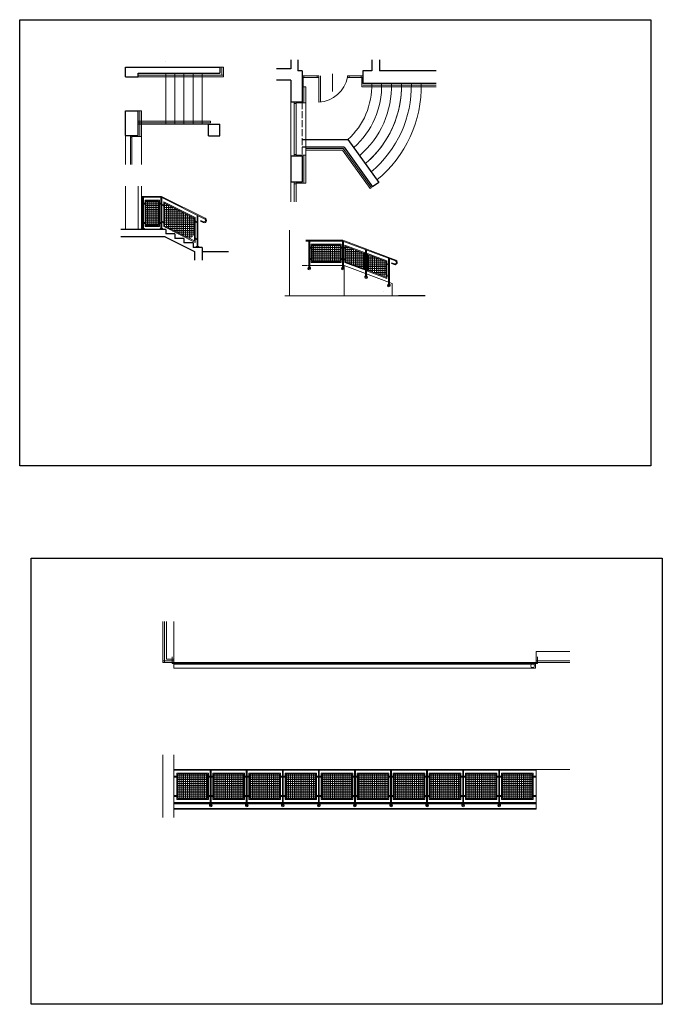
# Model space of a CAD drawing. Header units: millimetres. Extents: x -26513 to 76799, y 0 to 112149.
# Tile 48 of 98: x 14269 to 16407, y 101049 to 104327. Entities that reach past the tile are written whole.
import ezdxf

# ---------------------------------------------------------------- set-up
doc = ezdxf.new("R2010")
doc.units = ezdxf.units.MM
doc.header["$LTSCALE"] = 2
doc.linetypes.add('ACAD_ISO02W100', pattern=[15, 12, -3])
for name, color, linetype, lineweight in [('DRZWI PROJ.', 30, 'Continuous', 15), ('hacz  do wyłaczenia', 161, 'Continuous', 5), ('ocieplenie', 5, 'BATTING', 5), ('rynna-41', 22, 'Continuous', 18), ('SCHODY', 54, 'Continuous', 15), ('stolarka', 6, 'Continuous', 9), ('widok', 3, 'Continuous', 13)]:
    doc.layers.add(name, color=color, linetype=linetype, lineweight=lineweight)
doc.layers.add('istn.śiany', color=2, linetype='Continuous')
doc.linetypes.add('BATTING', pattern='A,0.0001,-0.1,[134,ltypeshp.shx,S=0.1,R=0,X=-0.1,Y=0],-0.2,[134,ltypeshp.shx,S=0.1,R=180,X=0.1,Y=0],-0.1', length=0.4001)

msp = doc.modelspace()

# ---------------------------------------------------------------- hatches: boundary and pattern name
at = {"layer": 'hacz  do wyłaczenia', "linetype": 'Continuous'}
h = msp.add_hatch(dxfattribs=at)
h.set_pattern_fill('NET', color=256, scale=2, style=0)
h.paths.add_polyline_path([(14689.2, 103642), (14731.2, 103642), (14731.2, 103723), (14689.2, 103723)])
h = msp.add_hatch(dxfattribs=at)
h.set_pattern_fill('NET', color=256, scale=2, style=0)
h.paths.add_polyline_path([(14835.5, 103598), (14850.2, 103611.8), (14850.2, 103666.4), (14751.2, 103715.9), (14751.2, 103640.2)])
h = msp.add_hatch(dxfattribs=at)
h.set_pattern_fill('NET', color=256, scale=2, style=0)
h.paths.add_polyline_path([(15242.2, 103576.7), (15242.2, 103521.7), (15335.2, 103521.7), (15335.2, 103576.7)])
h.paths.add_polyline_path([(15413, 103550), (15354.2, 103572.1), (15354.2, 103519.8), (15413, 103497.7)])
h.paths.add_polyline_path([(15429.2, 103491.7), (15479.4, 103472.8), (15488, 103481), (15488, 103521.9), (15429.2, 103544)])
h = msp.add_hatch(dxfattribs=at)
h.set_pattern_fill('NET', color=256, scale=2, style=0)
h.paths.add_polyline_path([(14795, 101814.9), (14795, 101733.9), (14894, 101733.9), (14894, 101814.9)])
h = msp.add_hatch(dxfattribs=at)
h.set_pattern_fill('NET', color=256, scale=2, style=0)
h.paths.add_polyline_path([(14915, 101814.9), (14915, 101733.9), (15014, 101733.9), (15014, 101814.9)])
h = msp.add_hatch(dxfattribs=at)
h.set_pattern_fill('NET', color=256, scale=2, style=0)
h.paths.add_polyline_path([(15035, 101814.9), (15035, 101733.9), (15134, 101733.9), (15134, 101814.9)])
h = msp.add_hatch(dxfattribs=at)
h.set_pattern_fill('NET', color=256, scale=2, style=0)
h.paths.add_polyline_path([(15155, 101814.9), (15155, 101733.9), (15254, 101733.9), (15254, 101814.9)])
h = msp.add_hatch(dxfattribs=at)
h.set_pattern_fill('NET', color=256, scale=2, style=0)
h.paths.add_polyline_path([(15275, 101814.9), (15275, 101733.9), (15374, 101733.9), (15374, 101814.9)])
h = msp.add_hatch(dxfattribs=at)
h.set_pattern_fill('NET', color=256, scale=2, style=0)
h.paths.add_polyline_path([(15395, 101814.9), (15395, 101733.9), (15494, 101733.9), (15494, 101814.9)])
h = msp.add_hatch(dxfattribs=at)
h.set_pattern_fill('NET', color=256, scale=2, style=0)
h.paths.add_polyline_path([(15515, 101814.9), (15515, 101733.9), (15614, 101733.9), (15614, 101814.9)])
h = msp.add_hatch(dxfattribs=at)
h.set_pattern_fill('NET', color=256, scale=2, style=0)
h.paths.add_polyline_path([(15635, 101814.9), (15635, 101733.9), (15734, 101733.9), (15734, 101814.9)])
h = msp.add_hatch(dxfattribs=at)
h.set_pattern_fill('NET', color=256, scale=2, style=0)
h.paths.add_polyline_path([(15755, 101814.9), (15755, 101733.9), (15854, 101733.9), (15854, 101814.9)])
h = msp.add_hatch(dxfattribs=at)
h.set_pattern_fill('NET', color=256, scale=2, style=0)
h.paths.add_polyline_path([(15875, 101814.9), (15875, 101733.9), (15974, 101733.9), (15974, 101814.9)])

# ---------------------------------------------------------------- linework, layer by layer
for points in [[(14269.1, 104327.2), (16369.1, 104327.2), (16369.1, 102842.2), (14269.1, 102842.2)], [(14307.1, 102533.7), (16407.1, 102533.7), (16407.1, 101048.7), (14307.1, 101048.7)]]:
    msp.add_lwpolyline(points, close=True)
at = {"layer": 'DRZWI PROJ.', "color": 30}
for p, q in [((15208.7, 104140.2), (15264.7, 104140.2)), ((15264.7, 104135.1), (15208.7, 104135.1)), ((15214.7, 104140.2), (15214.7, 104135.1)), ((15258.7, 104135.1), (15258.7, 104140.2)), ((15259.7, 104140.2), (15264.7, 104140.2)), ((15259.7, 104135.1), (15264.7, 104135.1)), ((15264.7, 104052.2), (15264.7, 104140.2)), ((15269.8, 104052.3), (15269.8, 104140.2)), ((15309.9, 104147.4), (15309.9, 104087.6)), ((15359.7, 104140.2), (15359.7, 104135.1)), ((15359.7, 104140.2), (15410.7, 104140.2)), ((15410.7, 104135.1), (15359.7, 104135.1)), ((15365.7, 104140.2), (15365.7, 104135.1)), ((15404.7, 104140.2), (15404.7, 104135.1))]:
    msp.add_line(p, q, dxfattribs=at)
msp.add_arc((15258.7, 104154.6), 102.6, 273.3381, 349.6245, dxfattribs=at)
at = {"layer": 'istn.śiany'}
for p, q in [((15170.7, 104193.1), (15170.7, 104164.1)), ((15194.6, 104193.1), (15194.6, 104157.1)), ((15440.7, 104193.1), (15440.7, 104157.1)), ((15465.7, 104193.1), (15465.7, 104157.1)), ((14620.7, 104168.9), (14935.2, 104168.9)), ((14620.7, 104136.9), (14620.7, 104168.9)), ((14754.2, 104186.9), (14754.2, 104186.9)), ((14935.2, 104168.9), (14935.2, 104148.9)), ((15170.7, 104164.1), (15123.8, 104164.1)), ((14620.7, 104136.9), (14662.7, 104136.9)), ((14662.7, 104136.9), (14662.7, 104148.9)), ((14662.7, 104148.9), (14935.2, 104148.9)), ((15170.7, 104126.1), (15123.8, 104126.1)), ((15170.7, 104126.1), (15170.7, 104053.1)), ((15170.7, 104126.1), (15170.7, 104053.1)), ((15208.7, 104157.1), (15194.6, 104157.1)), ((15208.7, 104157.1), (15208.7, 104053.1)), ((15410.7, 104157.1), (15410.7, 104115.1)), ((15440.7, 104157.1), (15410.7, 104157.1)), ((15654.7, 104157.1), (15465.7, 104157.1)), ((15654.7, 104115.1), (15410.7, 104115.1)), ((15208.7, 104053.1), (15171.4, 104053.1)), ((15208.7, 104053.1), (15171.4, 104053.1)), ((14620.7, 103941.4), (14620.7, 104023.9)), ((14620.7, 104023.9), (14662.7, 104023.9)), ((14662.7, 103941.4), (14662.7, 104023.9)), ((14897.2, 103978.9), (14935.2, 103978.9)), ((14897.2, 103940.9), (14897.2, 103978.9)), ((14935.2, 103940.9), (14935.2, 103978.9)), ((14620.7, 103941.4), (14662.7, 103941.4)), ((14897.2, 103940.9), (14935.2, 103940.9)), ((15208.7, 103928.1), (15360.9, 103928.1)), ((15348.1, 103903.1), (15208.7, 103903.1)), ((15348.1, 103903.1), (15443.2, 103770.6)), ((15360.9, 103928.1), (15463.6, 103785.2)), ((15171.4, 103873.1), (15171.4, 103786.1)), ((15208.7, 103873.1), (15171.4, 103873.1)), ((15171.4, 103873.1), (15171.4, 103786.1)), ((15208.7, 103873.1), (15171.4, 103873.1)), ((15208.7, 103873.1), (15208.7, 103786.1)), ((15208.7, 103873.1), (15208.7, 103786.1)), ((15171.4, 103783.1), (15171.2, 103783.1)), ((15208.7, 103786.1), (15171.4, 103786.1)), ((15463.5, 103785.1), (15443.2, 103770.6)), ((14755.7, 103629), (14605.6, 103629)), ((14753.3, 103604), (14605.6, 103604)), ((14753.3, 103604), (14850.7, 103555.3)), ((14755.7, 103629), (14755.7, 103614)), ((14785.7, 103614), (14755.7, 103614)), ((14785.7, 103614), (14785.7, 103599)), ((14815.7, 103599), (14785.7, 103599)), ((14815.7, 103599), (14815.7, 103584)), ((14845.7, 103584), (14815.7, 103584)), ((14845.7, 103584), (14845.7, 103569)), ((14875.7, 103569), (14845.7, 103569)), ((14875.7, 103569), (14875.7, 103554)), ((14875.7, 103569), (14875.7, 103526.9)), ((14850.7, 103555.3), (14850.7, 103526.9)), ((14963.9, 103554), (14875.7, 103554)), ((15617.7, 103407.7), (15529.6, 103407.7))]:
    msp.add_line(p, q, dxfattribs=at)
at = {"layer": 'ocieplenie', "linetype": 'Continuous'}
for p, q in [((14935.2, 104168.9), (14947.2, 104168.9)), ((14947.2, 104136.9), (14947.2, 104168.9)), ((14662.7, 104136.9), (14947.2, 104136.9)), ((15211.7, 104135.1), (15211.7, 104103.1)), ((15407.7, 104135.1), (15407.7, 104103.1)), ((15220.7, 104103.1), (15208.7, 104103.1)), ((15220.7, 104103.1), (15208.7, 104103.1)), ((15220.7, 104103.1), (15220.7, 104050.1)), ((15220.7, 104103.1), (15220.7, 104050.1)), ((15654.7, 104103.1), (15407.7, 104103.1)), ((15220.7, 104050.1), (15188.7, 104050.1)), ((15220.7, 104050.1), (15188.7, 104050.1)), ((15220.7, 104050.1), (15220.7, 103876.1)), ((14662.7, 104023.9), (14674.7, 104023.9)), ((14674.7, 103938.4), (14674.7, 104023.9)), ((14642.7, 103938.4), (14674.7, 103938.4)), ((15220.7, 103876.1), (15188.7, 103876.1)), ((15220.7, 103876.1), (15188.7, 103876.1)), ((15220.7, 103876.1), (15220.7, 103783.1)), ((14674.7, 103772.4), (14674.7, 103629)), ((15220.7, 103783.1), (15188.7, 103783.1)), ((14745, 102322.9), (14745, 102186.3)), ((14782, 102198.3), (14782, 102186.3)), ((15987, 102198.3), (15987, 102186.3)), ((14745, 102186.3), (14782, 102186.3)), ((15987, 102186.3), (16099.7, 102186.3))]:
    msp.add_line(p, q, dxfattribs=at)
at = {"layer": 'ocieplenie'}
for p, q in [((14941.2, 104142.9), (14941.2, 104168.9)), ((14662.7, 104142.9), (14947.2, 104142.9)), ((15214.7, 104103.1), (15214.7, 104050.1)), ((15214.7, 104103.1), (15214.7, 104050.1)), ((15654.7, 104109.1), (15410.7, 104109.1)), ((14668.7, 103938.4), (14668.7, 104023.9)), ((15214.7, 103876.1), (15214.7, 103783.1)), ((14751, 102322.9), (14751, 102186.3)), ((14745, 102192.3), (14782, 102192.3)), ((15987, 102192.3), (16099.7, 102192.3))]:
    msp.add_line(p, q, dxfattribs=at)
at = {"layer": 'rynna-41'}
for p, q in [((14782, 102198.3), (14782, 102168.3)), ((14782, 102168.3), (15985.6, 102168.3)), ((15985.6, 102186.3), (15985.6, 102168.3)), ((14782, 101715.9), (15987, 101715.9)), ((14782, 101700.9), (15987, 101700.9))]:
    msp.add_line(p, q, dxfattribs=at)
msp.add_circle((15975.5, 102176), 5.94, dxfattribs=at)
at = {"layer": 'SCHODY'}
for p, q in [((14755.7, 103978.9), (14755.7, 104148.9)), ((14765.3, 104148.9), (14904.6, 104148.9)), ((14785.7, 103978.9), (14785.7, 104148.9)), ((14815.7, 103978.9), (14815.7, 104148.9)), ((14845.7, 103978.9), (14845.7, 104148.9)), ((14875.7, 103978.9), (14875.7, 104148.9)), ((15430.7, 103995.1), (15430.7, 103995.1)), ((15430.7, 103995.1), (15430.7, 103995.1)), ((14662.7, 103978.9), (14897.2, 103978.9))]:
    msp.add_line(p, q, dxfattribs=at)
for radius, start, end in [(240.7, 312.0822, 1.9968), (273.7, 311.3095, 1.7559), (306.7, 310.7039, 1.5669), (339.7, 310.2164, 1.4146), (339.7, 312.0822, 1.4146), (372.7, 309.8155, 1.2893), (405.7, 309.4799, 1.1844)]:
    msp.add_arc((15199.6, 104106.7), radius, start, end, dxfattribs=at)
at = {"layer": 'stolarka', "linetype": 'Continuous'}
for p, q in [((15171.4, 104053.1), (15171.4, 103873.1)), ((15171.4, 104053.1), (15171.4, 103873.1)), ((15182.3, 104053.1), (15182.3, 103873.1)), ((15182.3, 104053.1), (15182.3, 103873.1)), ((15188.7, 104048.1), (15182.3, 104048.1)), ((15188.7, 104048.1), (15182.3, 104048.1)), ((15188.7, 103878.1), (15182.3, 103878.1)), ((15188.7, 103878.1), (15182.3, 103878.1)), ((15171.4, 103786.1), (15171.4, 103721.1)), ((15182.3, 103786.1), (15182.3, 103721.1)), ((15188.7, 103781.1), (15182.3, 103781.1))]:
    msp.add_line(p, q, dxfattribs=at)
at = {"layer": 'stolarka'}
for p, q in [((15188.7, 104053.1), (15188.7, 103873.1)), ((15188.7, 104053.1), (15188.7, 103873.1)), ((14663.6, 103983.8), (14903.6, 103983.8)), ((14663.8, 103988.8), (14903.8, 103988.8)), ((14903.8, 103988.8), (14903.6, 103983.8)), ((14620.7, 103941.4), (14620.7, 103844.8)), ((14637.7, 103941.4), (14637.7, 103844.8)), ((14637.7, 103936.4), (14642.7, 103936.4)), ((14642.7, 103941.4), (14642.7, 103844.8)), ((14642.7, 103941.4), (14642.7, 103938.4)), ((14674.7, 103844.8), (14674.7, 103937.9)), ((15345.5, 103898.1), (15220.7, 103898.1)), ((15345.5, 103898.1), (15439.2, 103767.6)), ((15343, 103893.1), (15220.7, 103893.1)), ((15343, 103893.1), (15435.1, 103764.7)), ((15188.7, 103786.1), (15188.7, 103721.1)), ((15439.2, 103767.6), (15435.1, 103764.7)), ((14782, 102184.9), (15984.3, 102184.9)), ((14782, 102181.1), (15984.3, 102181.1))]:
    msp.add_line(p, q, dxfattribs=at)
at = {"layer": 'stolarka', "linetype": 'ACAD_ISO02W100'}
msp.add_line((15208.7, 104053.1), (15208.7, 103873.1), dxfattribs=at)
msp.add_line((15208.7, 104053.1), (15208.7, 103873.1), dxfattribs=at)
at = {"layer": 'widok', "color": 2}
for p, q in [((14620.7, 103772.4), (14620.7, 103629)), ((14662.7, 103772.4), (14662.7, 103629)), ((15166.7, 103626.2), (15166.7, 103407.7)), ((15224.2, 103508.7), (15208.7, 103508.7)), ((15348.1, 103508.7), (15227.2, 103508.7)), ((15348.1, 103508.7), (15348.1, 103407.7)), ((15508.1, 103448.7), (15348.1, 103508.7)), ((15508.1, 103448.7), (15508.1, 103407.7)), ((15557.6, 103407.7), (15151.6, 103407.7)), ((15479.6, 103422.7), (15479.6, 103422.7))]:
    msp.add_line(p, q, dxfattribs=at)
at = {"layer": 'widok'}
for p, q in [((14740.7, 103739), (14674.7, 103739)), ((14740, 103736), (14674.7, 103736)), ((14678.2, 103736), (14678.2, 103629)), ((14681.2, 103736), (14681.2, 103629)), ((14739.2, 103736.4), (14739.2, 103629)), ((14740, 103736), (14884.9, 103663.5)), ((14740.7, 103739), (14886.3, 103666.2)), ((14742.2, 103734.9), (14742.2, 103629)), ((14686.2, 103716), (14681.2, 103716)), ((14686.2, 103713), (14681.2, 103713)), ((14734.2, 103726), (14686.2, 103726)), ((14686.2, 103726), (14686.2, 103639)), ((14731.2, 103723), (14689.2, 103723)), ((14689.2, 103723), (14689.2, 103642)), ((14731.2, 103723), (14731.2, 103642)), ((14734.2, 103726), (14734.2, 103639)), ((14739.2, 103716), (14734.2, 103716)), ((14739.2, 103713), (14734.2, 103713)), ((14742.2, 103712.5), (14748.2, 103709.5)), ((14742.2, 103709.2), (14748.2, 103706.2)), ((14748.2, 103720.7), (14853.2, 103668.2)), ((14748.2, 103720.7), (14748.2, 103638.3)), ((14751.2, 103715.9), (14751.2, 103640.2)), ((14751.2, 103715.9), (14850.2, 103666.4)), ((14853.2, 103668.2), (14853.2, 103585.8)), ((14859.2, 103676.4), (14859.2, 103569)), ((14862.2, 103674.9), (14862.2, 103569)), ((14686.2, 103652), (14681.2, 103652)), ((14686.2, 103649), (14681.2, 103649)), ((14734.2, 103639), (14686.2, 103639)), ((14731.2, 103642), (14689.2, 103642)), ((14739.2, 103652), (14734.2, 103652)), ((14739.2, 103649), (14734.2, 103649)), ((14742.2, 103655.9), (14748.2, 103652.9)), ((14742.2, 103652.5), (14748.2, 103649.5)), ((14748.2, 103638.3), (14853.2, 103585.8)), ((14751.2, 103640.2), (14850.2, 103590.7)), ((14850.2, 103666.4), (14850.2, 103590.7)), ((14853.2, 103657), (14859.2, 103654)), ((14853.2, 103653.7), (14859.2, 103650.7)), ((14872.2, 103658.7), (14870.9, 103656)), ((14870.9, 103656), (14879.1, 103651.9)), ((14872.2, 103658.7), (14880.5, 103654.6)), ((14684.2, 103631.5), (14675.2, 103631.5)), ((14675.2, 103631.5), (14675.2, 103629)), ((14684.2, 103631.5), (14684.2, 103629)), ((14745.2, 103631.5), (14736.2, 103631.5)), ((14736.2, 103631.5), (14736.2, 103629)), ((14745.2, 103631.5), (14745.2, 103629)), ((14853.2, 103600.4), (14859.2, 103597.4)), ((14853.2, 103597), (14859.2, 103594)), ((14865.2, 103571.5), (14856.2, 103571.5)), ((14856.2, 103571.5), (14856.2, 103569)), ((14865.2, 103571.5), (14865.2, 103569)), ((15344.7, 103592.7), (15220.7, 103592.7)), ((15344.1, 103589.7), (15220.7, 103589.7)), ((15231.2, 103589.7), (15231.2, 103498.7)), ((15234.2, 103589.7), (15234.2, 103498.7)), ((15239.2, 103569.7), (15234.2, 103569.7)), ((15239.2, 103579.7), (15239.2, 103518.7)), ((15338.2, 103579.7), (15239.2, 103579.7)), ((15242.2, 103576.7), (15242.2, 103521.7)), ((15335.2, 103576.7), (15242.2, 103576.7)), ((15335.2, 103576.7), (15335.2, 103521.7)), ((15338.2, 103579.7), (15338.2, 103518.7)), ((15343.2, 103569.7), (15338.2, 103569.7)), ((15343.2, 103589.7), (15343.2, 103498.7)), ((15344.1, 103589.7), (15519, 103524.1)), ((15344.7, 103592.7), (15520.1, 103526.9)), ((15346.2, 103589.7), (15346.2, 103498.7)), ((15346.2, 103570), (15351.2, 103568.1)), ((15351.2, 103576.4), (15416, 103552.1)), ((15351.2, 103576.4), (15351.2, 103518.3)), ((15354.2, 103572.1), (15354.2, 103519.8)), ((15354.2, 103572.1), (15413, 103550)), ((15239.2, 103566.7), (15234.2, 103566.7)), ((15343.2, 103566.7), (15338.2, 103566.7)), ((15346.2, 103566.7), (15351.2, 103564.9)), ((15413, 103550), (15413, 103497.7)), ((15416, 103552.1), (15416, 103493.9)), ((15416, 103543.7), (15420, 103542.2)), ((15416, 103540.5), (15420, 103539)), ((15420, 103560.9), (15420, 103470.1)), ((15423, 103559.8), (15423, 103470.1)), ((15423, 103541.1), (15426.2, 103539.9)), ((15423, 103537.9), (15426.2, 103536.7)), ((15426.2, 103548.3), (15491, 103523.9)), ((15426.2, 103548.3), (15426.2, 103490.1)), ((15429.2, 103544), (15429.2, 103491.7)), ((15429.2, 103544), (15488, 103521.9)), ((15239.2, 103531.7), (15234.2, 103531.7)), ((15239.2, 103528.7), (15234.2, 103528.7)), ((15338.2, 103518.7), (15239.2, 103518.7)), ((15335.2, 103521.7), (15242.2, 103521.7)), ((15343.2, 103531.6), (15338.2, 103531.6)), ((15343.2, 103528.6), (15338.2, 103528.6)), ((15346.2, 103531.8), (15351.2, 103530)), ((15346.2, 103528.6), (15351.2, 103526.8)), ((15351.2, 103518.3), (15416, 103493.9)), ((15354.2, 103519.8), (15413, 103497.7)), ((15416, 103505.6), (15420, 103504.1)), ((15488, 103521.9), (15488, 103469.6)), ((15491, 103523.9), (15491, 103465.8)), ((15491, 103515.6), (15496, 103513.7)), ((15491, 103512.4), (15496, 103510.5)), ((15496, 103532.7), (15496, 103442)), ((15499, 103531.6), (15499, 103442)), ((15506.9, 103518), (15505.8, 103515.2)), ((15505.8, 103515.2), (15514.5, 103511.9)), ((15506.9, 103518), (15515.5, 103514.8)), ((15234.2, 103498.7), (15231.2, 103498.7)), ((15346.2, 103498.7), (15343.2, 103498.7)), ((15416, 103502.4), (15420, 103500.9)), ((15423, 103503), (15426.2, 103501.8)), ((15423, 103499.8), (15426.2, 103498.6)), ((15426.2, 103490.1), (15491, 103465.8)), ((15429.2, 103491.7), (15488, 103469.6)), ((15491, 103477.5), (15496, 103475.6)), ((15491, 103474.3), (15496, 103472.4)), ((15423, 103470.1), (15420, 103470.1)), ((15499, 103442), (15496, 103442)), ((14757, 102322.9), (14757, 102198.3)), ((14782, 102322.9), (14782, 102198.3)), ((14757, 102198.3), (14782, 102198.3)), ((14776.3, 102205.5), (14776.3, 102183.1)), ((15987, 102223.3), (16099.7, 102223.3)), ((15987, 102223.3), (15987, 102198.3)), ((15991.4, 102205.5), (15991.4, 102183.1)), ((14786.3, 102183.1), (14776.3, 102183.1)), ((14782, 102186.3), (16099.7, 102186.3)), ((15981.3, 102183.1), (15991.4, 102183.1)), ((14745, 101879.2), (14745, 101670.2)), ((14782, 101879.2), (14782, 101670.2)), ((14782, 101830.9), (15987, 101830.9)), ((14782, 101827.9), (15987, 101827.9)), ((14782, 101807.9), (14792, 101807.9)), ((14782, 101804.9), (14792, 101804.9)), ((14792, 101817.9), (14792, 101730.9)), ((14792, 101817.9), (14897, 101817.9)), ((14795, 101814.9), (14894, 101814.9)), ((14795, 101814.9), (14795, 101733.9)), ((14894, 101814.9), (14894, 101733.9)), ((14897, 101817.9), (14897, 101730.9)), ((14897, 101807.9), (14903, 101807.9)), ((14897, 101804.9), (14903, 101804.9)), ((14903, 101827.9), (14903, 101710.9)), ((14906, 101827.9), (14906, 101710.9)), ((14906, 101807.9), (14912, 101807.9)), ((14906, 101804.9), (14912, 101804.9)), ((14912, 101817.9), (15017, 101817.9)), ((14912, 101817.9), (14912, 101730.9)), ((14915, 101814.9), (15014, 101814.9)), ((14915, 101814.9), (14915, 101733.9)), ((15014, 101814.9), (15014, 101733.9)), ((15017, 101817.9), (15017, 101730.9)), ((15017, 101807.9), (15023, 101807.9)), ((15017, 101804.9), (15023, 101804.9)), ((15023, 101827.9), (15023, 101710.9)), ((15026, 101827.9), (15026, 101710.9)), ((15026, 101807.9), (15032, 101807.9)), ((15026, 101804.9), (15032, 101804.9)), ((15032, 101817.9), (15137, 101817.9)), ((15032, 101817.9), (15032, 101730.9)), ((15035, 101814.9), (15134, 101814.9)), ((15035, 101814.9), (15035, 101733.9)), ((15134, 101814.9), (15134, 101733.9)), ((15137, 101817.9), (15137, 101730.9)), ((15137, 101807.9), (15143, 101807.9)), ((15137, 101804.9), (15143, 101804.9)), ((15143, 101827.9), (15143, 101720.9)), ((15143, 101827.9), (15143, 101710.9)), ((15146, 101827.9), (15146, 101720.9)), ((15146, 101827.9), (15146, 101710.9)), ((15146, 101807.9), (15152, 101807.9)), ((15146, 101804.9), (15152, 101804.9)), ((15152, 101817.9), (15257, 101817.9)), ((15152, 101817.9), (15152, 101730.9)), ((15155, 101814.9), (15254, 101814.9)), ((15155, 101814.9), (15155, 101733.9)), ((15254, 101814.9), (15254, 101733.9)), ((15257, 101817.9), (15257, 101730.9)), ((15257, 101807.9), (15263, 101807.9)), ((15257, 101804.9), (15263, 101804.9)), ((15263, 101827.9), (15263, 101720.9)), ((15263, 101827.9), (15263, 101710.9)), ((15266, 101827.9), (15266, 101720.9)), ((15266, 101827.9), (15266, 101710.9)), ((15266, 101807.9), (15272, 101807.9)), ((15266, 101804.9), (15272, 101804.9)), ((15272, 101817.9), (15377, 101817.9)), ((15272, 101817.9), (15272, 101730.9)), ((15275, 101814.9), (15374, 101814.9)), ((15275, 101814.9), (15275, 101733.9)), ((15374, 101814.9), (15374, 101733.9)), ((15377, 101817.9), (15377, 101730.9)), ((15377, 101807.9), (15383, 101807.9)), ((15377, 101804.9), (15383, 101804.9)), ((15383, 101827.9), (15383, 101710.9)), ((15386, 101827.9), (15386, 101710.9)), ((15386, 101807.9), (15392, 101807.9)), ((15386, 101804.9), (15392, 101804.9)), ((15392, 101817.9), (15497, 101817.9)), ((15392, 101817.9), (15392, 101730.9)), ((15395, 101814.9), (15494, 101814.9)), ((15395, 101814.9), (15395, 101733.9)), ((15494, 101814.9), (15494, 101733.9)), ((15497, 101817.9), (15497, 101730.9)), ((15497, 101807.9), (15503, 101807.9)), ((15497, 101804.9), (15503, 101804.9)), ((15503, 101827.9), (15503, 101710.9)), ((15506, 101827.9), (15506, 101710.9)), ((15506, 101807.9), (15512, 101807.9)), ((15506, 101804.9), (15512, 101804.9)), ((15512, 101817.9), (15617, 101817.9)), ((15512, 101817.9), (15512, 101730.9)), ((15515, 101814.9), (15614, 101814.9)), ((15515, 101814.9), (15515, 101733.9)), ((15614, 101814.9), (15614, 101733.9)), ((15617, 101817.9), (15617, 101730.9)), ((15617, 101807.9), (15623, 101807.9)), ((15617, 101804.9), (15623, 101804.9)), ((15623, 101827.9), (15623, 101710.9)), ((15626, 101827.9), (15626, 101710.9)), ((15626, 101807.9), (15632, 101807.9)), ((15626, 101804.9), (15632, 101804.9)), ((15632, 101817.9), (15737, 101817.9)), ((15632, 101817.9), (15632, 101730.9)), ((15635, 101814.9), (15734, 101814.9)), ((15635, 101814.9), (15635, 101733.9)), ((15734, 101814.9), (15734, 101733.9)), ((15737, 101817.9), (15737, 101730.9)), ((15737, 101807.9), (15743, 101807.9)), ((15737, 101804.9), (15743, 101804.9)), ((15743, 101827.9), (15743, 101710.9)), ((15746, 101827.9), (15746, 101710.9)), ((15746, 101807.9), (15752, 101807.9)), ((15746, 101804.9), (15752, 101804.9)), ((15752, 101817.9), (15857, 101817.9)), ((15752, 101817.9), (15752, 101730.9)), ((15755, 101814.9), (15854, 101814.9)), ((15755, 101814.9), (15755, 101733.9)), ((15854, 101814.9), (15854, 101733.9)), ((15857, 101817.9), (15857, 101730.9)), ((15857, 101807.9), (15863, 101807.9)), ((15857, 101804.9), (15863, 101804.9)), ((15863, 101827.9), (15863, 101710.9)), ((15866, 101827.9), (15866, 101710.9)), ((15866, 101807.9), (15872, 101807.9)), ((15866, 101804.9), (15872, 101804.9)), ((15872, 101817.9), (15977, 101817.9)), ((15872, 101817.9), (15872, 101730.9)), ((15875, 101814.9), (15974, 101814.9)), ((15875, 101814.9), (15875, 101733.9)), ((15974, 101814.9), (15974, 101733.9)), ((15977, 101817.9), (15977, 101730.9)), ((15977, 101807.9), (15987, 101807.9)), ((15977, 101804.9), (15987, 101804.9)), ((15987, 101830.9), (15987, 101698.9)), ((15987, 101830.9), (16099.7, 101830.9)), ((14782, 101743.9), (14792, 101743.9)), ((14782, 101740.9), (14792, 101740.9)), ((14795, 101733.9), (14894, 101733.9)), ((14897, 101743.9), (14903, 101743.9)), ((14897, 101740.9), (14903, 101740.9)), ((14906, 101743.9), (14912, 101743.9)), ((14906, 101740.9), (14912, 101740.9)), ((14915, 101733.9), (15014, 101733.9)), ((15017, 101743.9), (15023, 101743.9)), ((15017, 101740.9), (15023, 101740.9)), ((15026, 101743.9), (15032, 101743.9)), ((15026, 101740.9), (15032, 101740.9)), ((15035, 101733.9), (15134, 101733.9)), ((15137, 101743.9), (15143, 101743.9)), ((15137, 101740.9), (15143, 101740.9)), ((15146, 101743.9), (15152, 101743.9)), ((15146, 101740.9), (15152, 101740.9)), ((15155, 101733.9), (15254, 101733.9)), ((15257, 101743.9), (15263, 101743.9)), ((15257, 101740.9), (15263, 101740.9)), ((15266, 101743.9), (15272, 101743.9)), ((15266, 101740.9), (15272, 101740.9)), ((15275, 101733.9), (15374, 101733.9)), ((15377, 101743.9), (15383, 101743.9)), ((15377, 101740.9), (15383, 101740.9)), ((15386, 101743.9), (15392, 101743.9)), ((15386, 101740.9), (15392, 101740.9)), ((15395, 101733.9), (15494, 101733.9)), ((15497, 101743.9), (15503, 101743.9)), ((15497, 101740.9), (15503, 101740.9)), ((15506, 101743.9), (15512, 101743.9)), ((15506, 101740.9), (15512, 101740.9)), ((15515, 101733.9), (15614, 101733.9)), ((15617, 101743.9), (15623, 101743.9)), ((15617, 101740.9), (15623, 101740.9)), ((15626, 101743.9), (15632, 101743.9)), ((15626, 101740.9), (15632, 101740.9)), ((15635, 101733.9), (15734, 101733.9)), ((15737, 101743.9), (15743, 101743.9)), ((15737, 101740.9), (15743, 101740.9)), ((15746, 101743.9), (15752, 101743.9)), ((15746, 101740.9), (15752, 101740.9)), ((15755, 101733.9), (15854, 101733.9)), ((15857, 101743.9), (15863, 101743.9)), ((15857, 101740.9), (15863, 101740.9)), ((15866, 101743.9), (15872, 101743.9)), ((15866, 101740.9), (15872, 101740.9)), ((15875, 101733.9), (15974, 101733.9)), ((15977, 101743.9), (15987, 101743.9)), ((15977, 101740.9), (15987, 101740.9)), ((14782, 101720.9), (14903, 101720.9)), ((14782, 101718.9), (14903, 101718.9)), ((14792, 101730.9), (14897, 101730.9)), ((14903, 101710.9), (14906, 101710.9)), ((14906, 101720.9), (15143, 101720.9)), ((14906, 101718.9), (15143, 101718.9)), ((14912, 101730.9), (15017, 101730.9)), ((15023, 101710.9), (15026, 101710.9)), ((15032, 101730.9), (15137, 101730.9)), ((15143, 101710.9), (15146, 101710.9)), ((15146, 101720.9), (15263, 101720.9)), ((15146, 101718.9), (15263, 101718.9)), ((15152, 101730.9), (15257, 101730.9)), ((15263, 101710.9), (15266, 101710.9)), ((15266, 101720.9), (15383, 101720.9)), ((15266, 101718.9), (15383, 101718.9)), ((15272, 101730.9), (15377, 101730.9)), ((15383, 101710.9), (15386, 101710.9)), ((15386, 101720.9), (15503, 101720.9)), ((15386, 101718.9), (15503, 101718.9)), ((15392, 101730.9), (15497, 101730.9)), ((15503, 101710.9), (15506, 101710.9)), ((15506, 101720.9), (15743, 101720.9)), ((15506, 101718.9), (15743, 101718.9)), ((15512, 101730.9), (15617, 101730.9)), ((15623, 101710.9), (15626, 101710.9)), ((15632, 101730.9), (15737, 101730.9)), ((15743, 101710.9), (15746, 101710.9)), ((15746, 101720.9), (15863, 101720.9)), ((15746, 101718.9), (15863, 101718.9)), ((15752, 101730.9), (15857, 101730.9)), ((15863, 101710.9), (15866, 101710.9)), ((15866, 101720.9), (15987, 101720.9)), ((15866, 101718.9), (15987, 101718.9)), ((15872, 101730.9), (15977, 101730.9)), ((14782, 101698.9), (15987, 101698.9))]:
    msp.add_line(p, q, dxfattribs=at)
for centre, radius, start, end in [((14882.7, 103659), 8, 243.4349, 0), ((14882.7, 103659), 5, 243.4349, 0), ((14882.7, 103659), 5, 0, 63.4349), ((14882.7, 103659), 8, 0, 63.4349), ((15517.3, 103519.4), 8, 249.4349, 6), ((15517.3, 103519.4), 5, 249.4349, 6), ((15517.3, 103519.4), 5, 6, 69.4349), ((15517.3, 103519.4), 8, 6, 69.4349), ((15232.7, 103498.7), 4.5, 109.4712, 70.5288), ((15344.7, 103498.7), 4.5, 109.4712, 70.5288), ((15421.5, 103470.1), 4.5, 109.4712, 70.5288), ((15497.5, 103442), 4.5, 109.4712, 70.5288), ((14904.5, 101710.9), 4.5, 109.4712, 70.5288), ((15024.5, 101710.9), 4.5, 109.4712, 70.5288), ((15144.5, 101710.9), 4.5, 109.4712, 70.5288), ((15264.5, 101710.9), 4.5, 109.4712, 70.5288), ((15384.5, 101710.9), 4.5, 109.4712, 70.5288), ((15504.5, 101710.9), 4.5, 109.4712, 70.5288), ((15624.5, 101710.9), 4.5, 109.4712, 70.5288), ((15744.5, 101710.9), 4.5, 109.4712, 70.5288), ((15864.5, 101710.9), 4.5, 109.4712, 70.5288)]:
    msp.add_arc(centre, radius, start, end, dxfattribs=at)

doc.saveas('drawing.dxf')
